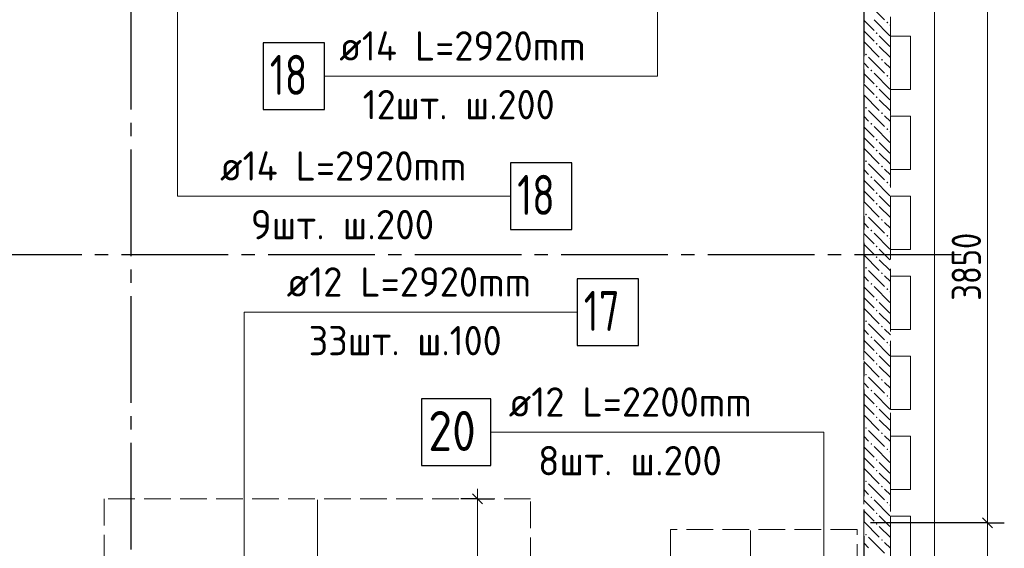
# Model space of a CAD drawing. Header units: millimetres. Extents: x 0 to 43617, y 0 to 59400.
# Tile 34 of 41: x 15489 to 22879, y 36830 to 40794. Entities that reach past the tile are written whole.
import ezdxf

# ---------------------------------------------------------------- set-up
doc = ezdxf.new("R2010")
doc.units = ezdxf.units.MM
doc.linetypes.add('______2', pattern=[270, 200, -70])
doc.linetypes.add('______5', pattern=[1100, 800, -100, 100, -100])
for name, color, linetype, lineweight in [('Standard', 7, 'Continuous', 25), ('ДОП Верх по Х', 7, 'Continuous', 25), ('Оси', 40, '______5', 18), ('Позиционная метка номер позиции', 7, 'Continuous', 13), ('Примечания', 7, 'Continuous', 25)]:
    doc.layers.add(name, color=color, linetype=linetype, lineweight=lineweight)
doc.layers.add('ЖБ Перекрытие верхний уровень', color=7, linetype='Continuous', lineweight=25, true_color=0xe0e0ff)
doc.layers.add('ЖБ Стена верхний уровень', color=7, linetype='Continuous', lineweight=25, true_color=0x006e00)
doc.styles.add('GOST 2.304-81', font='txt')
doc.styles.add('ISOCPEUR', font='txt')

msp = doc.modelspace()

# ---------------------------------------------------------------- hatches: boundary and pattern name
at = {"layer": 'ЖБ Стена верхний уровень', "linetype": 'Continuous', "lineweight": 18, "transparency": 33554687}
for points in [[(21994.5, 40773.1), (22001, 40779.6), (22007.5, 40773.1), (22001, 40766.6)], [(21914.5, 40693.1), (21921, 40699.6), (21927.4, 40693.1), (21921, 40686.6)], [(21914.5, 40613.1), (21921, 40619.6), (21927.4, 40613.1), (21921, 40606.6)], [(21834.5, 40533.1), (21840.9, 40539.6), (21847.4, 40533.1), (21840.9, 40526.6)], [(21954.4, 40493.1), (21960.9, 40499.6), (21967.4, 40493.1), (21960.9, 40486.6)], [(21874.5, 40413.1), (21881, 40419.6), (21887.5, 40413.1), (21881, 40406.6)], [(21994.5, 40373.1), (22001, 40379.6), (22007.5, 40373.1), (22001, 40366.6)], [(21914.5, 40293.1), (21921, 40299.6), (21927.4, 40293.1), (21921, 40286.6)], [(21914.5, 40213.1), (21921, 40219.6), (21927.4, 40213.1), (21921, 40206.6)], [(21834.5, 40133.1), (21840.9, 40139.6), (21847.4, 40133.1), (21840.9, 40126.6)], [(21954.4, 40093.1), (21960.9, 40099.6), (21967.4, 40093.1), (21960.9, 40086.6)], [(21874.5, 40013.1), (21881, 40019.6), (21887.5, 40013.1), (21881, 40006.6)], [(21994.5, 39973.1), (22001, 39979.6), (22007.5, 39973.1), (22001, 39966.6)], [(21914.5, 39893.1), (21921, 39899.6), (21927.4, 39893.1), (21921, 39886.6)], [(21914.5, 39813.1), (21921, 39819.6), (21927.4, 39813.1), (21921, 39806.6)], [(21834.5, 39733.1), (21840.9, 39739.6), (21847.4, 39733.1), (21840.9, 39726.6)], [(21954.4, 39693.1), (21960.9, 39699.6), (21967.4, 39693.1), (21960.9, 39686.6)], [(21874.5, 39613.1), (21881, 39619.6), (21887.5, 39613.1), (21881, 39606.6)], [(21994.5, 39573.1), (22001, 39579.6), (22007.5, 39573.1), (22001, 39566.6)], [(21914.5, 39493.1), (21921, 39499.6), (21927.4, 39493.1), (21921, 39486.6)], [(21914.5, 39413.1), (21921, 39419.6), (21927.4, 39413.1), (21921, 39406.6)], [(21834.5, 39333.1), (21840.9, 39339.6), (21847.4, 39333.1), (21840.9, 39326.6)], [(21954.4, 39293.1), (21960.9, 39299.6), (21967.4, 39293.1), (21960.9, 39286.6)], [(21874.5, 39213.1), (21881, 39219.6), (21887.5, 39213.1), (21881, 39206.6)], [(21994.5, 39173.1), (22001, 39179.6), (22007.5, 39173.1), (22001, 39166.6)], [(21914.5, 39093.1), (21921, 39099.6), (21927.4, 39093.1), (21921, 39086.6)], [(21914.5, 39013.1), (21921, 39019.6), (21927.4, 39013.1), (21921, 39006.6)], [(21834.5, 38933.1), (21840.9, 38939.6), (21847.4, 38933.1), (21840.9, 38926.6)], [(21954.4, 38893.1), (21960.9, 38899.6), (21967.4, 38893.1), (21960.9, 38886.6)], [(21874.5, 38813.1), (21881, 38819.6), (21887.5, 38813.1), (21881, 38806.6)], [(21994.5, 38773.1), (22001, 38779.6), (22007.5, 38773.1), (22001, 38766.6)], [(21914.5, 38693.1), (21921, 38699.6), (21927.4, 38693.1), (21921, 38686.6)], [(21914.5, 38613.1), (21921, 38619.6), (21927.4, 38613.1), (21921, 38606.6)], [(21834.5, 38533.1), (21840.9, 38539.6), (21847.4, 38533.1), (21840.9, 38526.6)], [(21954.4, 38493.1), (21960.9, 38499.6), (21967.4, 38493.1), (21960.9, 38486.6)], [(21874.5, 38413.1), (21881, 38419.6), (21887.5, 38413.1), (21881, 38406.6)], [(21994.5, 38373.1), (22001, 38379.6), (22007.5, 38373.1), (22001, 38366.6)], [(21914.5, 38293.1), (21921, 38299.6), (21927.4, 38293.1), (21921, 38286.6)], [(21914.5, 38213.1), (21921, 38219.6), (21927.4, 38213.1), (21921, 38206.6)], [(21834.5, 38133.1), (21840.9, 38139.6), (21847.4, 38133.1), (21840.9, 38126.6)], [(21954.4, 38093.1), (21960.9, 38099.6), (21967.4, 38093.1), (21960.9, 38086.6)], [(21874.5, 38013.1), (21881, 38019.6), (21887.5, 38013.1), (21881, 38006.6)], [(21994.5, 37973.1), (22001, 37979.6), (22007.5, 37973.1), (22001, 37966.6)], [(21914.5, 37893.1), (21921, 37899.6), (21927.4, 37893.1), (21921, 37886.6)], [(21914.5, 37813.1), (21921, 37819.6), (21927.4, 37813.1), (21921, 37806.6)], [(21834.5, 37733.1), (21840.9, 37739.6), (21847.4, 37733.1), (21840.9, 37726.6)], [(21954.4, 37693.1), (21960.9, 37699.6), (21967.4, 37693.1), (21960.9, 37686.6)], [(21874.5, 37613.1), (21881, 37619.6), (21887.5, 37613.1), (21881, 37606.6)], [(21994.5, 37573.1), (22001, 37579.6), (22007.5, 37573.1), (22001, 37566.6)], [(21914.5, 37493.1), (21921, 37499.6), (21927.4, 37493.1), (21921, 37486.6)], [(21914.5, 37413.1), (21921, 37419.6), (21927.4, 37413.1), (21921, 37406.6)], [(21834.5, 37333.1), (21840.9, 37339.6), (21847.4, 37333.1), (21840.9, 37326.6)], [(21954.4, 37293.1), (21960.9, 37299.6), (21967.4, 37293.1), (21960.9, 37286.6)], [(21874.5, 37213.1), (21881, 37219.6), (21887.5, 37213.1), (21881, 37206.6)], [(21994.5, 37173.1), (22001, 37179.6), (22007.5, 37173.1), (22001, 37166.6)], [(21914.5, 37093.1), (21921, 37099.6), (21927.4, 37093.1), (21921, 37086.6)], [(21914.5, 37013.1), (21921, 37019.6), (21927.4, 37013.1), (21921, 37006.6)], [(21834.5, 36933.1), (21840.9, 36939.6), (21847.4, 36933.1), (21840.9, 36926.6)], [(21954.4, 36893.1), (21960.9, 36899.6), (21967.4, 36893.1), (21960.9, 36886.6)]]:
    msp.add_hatch(color=7, dxfattribs=at).paths.add_polyline_path(points, flags=16)

# ---------------------------------------------------------------- linework, layer by layer
at = {"layer": 'Standard', "color": 7, "linetype": 'Continuous', "lineweight": 13, "transparency": 33554687}
for p, q in [((22754, 37020), (22754, 40870)), ((18924, 37200), (18924, 37275)), ((18924, 35730), (18924, 37200)), ((22754, 35730), (22754, 37020))]:
    msp.add_line(p, q, dxfattribs=at)
at = {"layer": 'Standard', "color": 251, "linetype": 'Continuous', "lineweight": -3, "true_color": 0x656565, "transparency": 33554687}
for p, q in [((18924, 37200), (18799, 37200)), ((18924, 37200), (19049, 37200)), ((18924, 37200), (18924, 37200)), ((22754, 37020), (22629, 37020)), ((22754, 37020), (22879, 37020))]:
    msp.add_line(p, q, dxfattribs=at)
at = {"layer": 'Standard', "color": 7, "linetype": 'Continuous', "lineweight": 25, "transparency": 33554687}
for p, q in [((18961.5, 37162.5), (18886.5, 37237.5)), ((22791.5, 36982.5), (22716.5, 37057.5))]:
    msp.add_line(p, q, dxfattribs=at)
at = {"layer": 'Standard', "color": 251, "linetype": 'Continuous', "lineweight": -3, "true_color": 0x656565, "transparency": 33554687}
msp.add_lwpolyline([(22754, 37020), (22737, 37020), (22737, 37020), (22737, 37020), (22737, 37020), (22737, 37020), (22737, 37020), (21874, 37020)], dxfattribs=at)
at = {"layer": 'ДОП Верх по Х', "color": 7, "linetype": 'Continuous', "lineweight": 13, "transparency": 33554687}
for p, q in [((17867.5, 40370), (19975.5, 40370)), ((16972.5, 39470), (19080.5, 39470)), ((17472.4, 38600), (19558.5, 38600)), ((19139.5, 37700), (21225.5, 37700))]:
    msp.add_line(p, q, dxfattribs=at)
at = {"layer": 'ДОП Верх по Х', "color": 7, "linetype": 'Continuous', "lineweight": 18, "transparency": 33554687}
for p, q in [((17724, 37194), (17724, 34286)), ((20974, 34776), (20974, 36964))]:
    msp.add_line(p, q, dxfattribs=at)
at = {"layer": 'ДОП Верх по Х', "color": 7, "linetype": 'Continuous', "lineweight": 25, "transparency": 33554687}
for points in [[(17315.5, 40120), (17775.5, 40120), (17775.5, 40620), (17315.5, 40620), (17315.5, 40120)], [(19172.5, 39220), (19632.5, 39220), (19632.5, 39720), (19172.5, 39720), (19172.5, 39220)], [(19672.4, 38350), (20132.5, 38350), (20132.5, 38850), (19672.4, 38850), (19672.4, 38350)], [(18505.5, 37450), (19025.5, 37450), (19025.5, 37950), (18505.5, 37950), (18505.5, 37450)]]:
    msp.add_lwpolyline(points, dxfattribs=at)
at = {"layer": 'ЖБ Перекрытие верхний уровень', "color": 7, "linetype": 'Continuous', "lineweight": 18, "transparency": 33554687}
for p, q in [((22354, 32653), (22354, 41910)), ((22024, 40270), (22024, 40670)), ((22024, 40670), (22174, 40670)), ((22174, 40670), (22174, 40270)), ((22174, 40270), (22024, 40270)), ((22024, 40070), (22174, 40070)), ((22024, 39670), (22024, 40070)), ((22174, 40070), (22174, 39670)), ((22174, 39670), (22024, 39670)), ((22024, 39070), (22024, 39470)), ((22024, 39470), (22174, 39470)), ((22174, 39470), (22174, 39070)), ((22174, 39070), (22024, 39070)), ((22024, 38470), (22024, 38870)), ((22024, 38870), (22174, 38870)), ((22174, 38870), (22174, 38470)), ((22174, 38470), (22024, 38470)), ((22024, 38270), (22174, 38270)), ((22024, 37870), (22024, 38270)), ((22174, 38270), (22174, 37870)), ((22174, 37870), (22024, 37870)), ((22024, 37670), (22174, 37670)), ((22024, 37270), (22024, 37670)), ((22174, 37670), (22174, 37270)), ((22174, 37270), (22024, 37270)), ((22024, 37070), (22174, 37070)), ((22024, 36670), (22024, 37070)), ((22174, 37070), (22174, 36670))]:
    msp.add_line(p, q, dxfattribs=at)
at = {"layer": 'ЖБ Стена верхний уровень', "color": 251, "linetype": '______2', "lineweight": 13, "true_color": 0x656565, "transparency": 33554687}
for p, q in [((21824, 42220), (21824, 35830)), ((22024, 32516.4), (22024, 42220))]:
    msp.add_line(p, q, dxfattribs=at)
at = {"layer": 'ЖБ Стена верхний уровень', "color": 9, "linetype": 'Continuous', "lineweight": 18, "true_color": 0xc7c7c7, "transparency": 33554687}
for p, q in [((21860.9, 40913.1), (21981, 40793.1)), ((21824, 40790.1), (21901, 40713.1)), ((21901, 40793.1), (22021, 40673.1)), ((22024, 40750.1), (22021, 40753.1)), ((21824, 40710.1), (21901, 40633.1)), ((21981, 40633.1), (21940.9, 40673.1)), ((21824, 40630.1), (21940.9, 40513.1)), ((21940.9, 40593.1), (22024, 40510.1)), ((22021, 40593.1), (21981, 40633.1)), ((21860.9, 40513.1), (21981, 40393.1)), ((21860.9, 40433.1), (21824, 40470.1)), ((21981, 40473.1), (22024, 40430.1)), ((21824, 40390.1), (21901, 40313.1)), ((21901, 40393.1), (22021, 40273.1)), ((22024, 40350.1), (22021, 40353.1)), ((21824, 40310.1), (21901, 40233.1)), ((21824, 40230.1), (21940.9, 40113.1)), ((21981, 40233.1), (21940.9, 40273.1)), ((22021, 40193.1), (21981, 40233.1)), ((21940.9, 40193.1), (22024, 40110.1)), ((21860.9, 40033.1), (21824, 40070.1)), ((21860.9, 40113.1), (21981, 39993.1)), ((21981, 40073.1), (22024, 40030.1)), ((21824, 39990.1), (21901, 39913.1)), ((21901, 39993.1), (22021, 39873.1)), ((21824, 39910.1), (21901, 39833.1)), ((22024, 39950.1), (22021, 39953.1)), ((21981, 39833.1), (21940.9, 39873.1)), ((22021, 39793.1), (21981, 39833.1)), ((21824, 39830.1), (21940.9, 39713.1)), ((21940.9, 39793.1), (22024, 39710.1)), ((21860.9, 39713.1), (21981, 39593.1)), ((21860.9, 39633.1), (21824, 39670.1)), ((21981, 39673.1), (22024, 39630.1)), ((21824, 39590.1), (21901, 39513.1)), ((21901, 39593.1), (22021, 39473.1)), ((22024, 39550.1), (22021, 39553.1)), ((21824, 39510.1), (21901, 39433.1)), ((21981, 39433.1), (21940.9, 39473.1)), ((21824, 39430.1), (21940.9, 39313.1)), ((21940.9, 39393.1), (22024, 39310.1)), ((22021, 39393.1), (21981, 39433.1)), ((21860.9, 39233.1), (21824, 39270.1)), ((21860.9, 39313.1), (21981, 39193.1)), ((21981, 39273.1), (22024, 39230.1)), ((21824, 39190.1), (21901, 39113.1)), ((21901, 39193.1), (22021, 39073.1)), ((21824, 39110.1), (21901, 39033.1)), ((22024, 39150.1), (22021, 39153.1)), ((21824, 39030.1), (21940.9, 38913.1)), ((21981, 39033.1), (21940.9, 39073.1)), ((22021, 38993.1), (21981, 39033.1)), ((21940.9, 38993.1), (22024, 38910.1)), ((21860.9, 38913.1), (21981, 38793.1)), ((21981, 38873.1), (22024, 38830.1)), ((21860.9, 38833.1), (21824, 38870.1)), ((21824, 38790.1), (21901, 38713.1)), ((21901, 38793.1), (22021, 38673.1)), ((22024, 38750.1), (22021, 38753.1)), ((21824, 38710.1), (21901, 38633.1)), ((21981, 38633.1), (21940.9, 38673.1)), ((21824, 38630.1), (21940.9, 38513.1)), ((21940.9, 38593.1), (22024, 38510.1)), ((22021, 38593.1), (21981, 38633.1)), ((21860.9, 38513.1), (21981, 38393.1)), ((21860.9, 38433.1), (21824, 38470.1)), ((21981, 38473.1), (22024, 38430.1)), ((21824, 38390.1), (21901, 38313.1)), ((21901, 38393.1), (22021, 38273.1)), ((21824, 38310.1), (21901, 38233.1)), ((22024, 38350.1), (22021, 38353.1)), ((21824, 38230.1), (21940.9, 38113.1)), ((21981, 38233.1), (21940.9, 38273.1)), ((22021, 38193.1), (21981, 38233.1)), ((21940.9, 38193.1), (22024, 38110.1)), ((21860.9, 38033.1), (21824, 38070.1)), ((21860.9, 38113.1), (21981, 37993.1)), ((21981, 38073.1), (22024, 38030.1)), ((21824, 37990.1), (21901, 37913.1)), ((21901, 37993.1), (22021, 37873.1)), ((22024, 37950.1), (22021, 37953.1)), ((21824, 37910.1), (21901, 37833.1)), ((21981, 37833.1), (21940.9, 37873.1)), ((21824, 37830.1), (21940.9, 37713.1)), ((21940.9, 37793.1), (22024, 37710.1)), ((22021, 37793.1), (21981, 37833.1)), ((21860.9, 37713.1), (21981, 37593.1)), ((21860.9, 37633.1), (21824, 37670.1)), ((21981, 37673.1), (22024, 37630.1)), ((21824, 37590.1), (21901, 37513.1)), ((21901, 37593.1), (22021, 37473.1)), ((22024, 37550.1), (22021, 37553.1)), ((21824, 37510.1), (21901, 37433.1)), ((21981, 37433.1), (21940.9, 37473.1)), ((21824, 37430.1), (21940.9, 37313.1)), ((22021, 37393.1), (21981, 37433.1)), ((21940.9, 37393.1), (22024, 37310.1)), ((21860.9, 37233.1), (21824, 37270.1)), ((21860.9, 37313.1), (21981, 37193.1)), ((21981, 37273.1), (22024, 37230.1)), ((21824, 37190.1), (21901, 37113.1)), ((21901, 37193.1), (22021, 37073.1)), ((21824, 37110.1), (21901, 37033.1)), ((22024, 37150.1), (22021, 37153.1)), ((21824, 37030.1), (21940.9, 36913.1)), ((21981, 37033.1), (21940.9, 37073.1)), ((22021, 36993.1), (21981, 37033.1)), ((21940.9, 36993.1), (22024, 36910.1)), ((21860.9, 36913.1), (21981, 36793.1)), ((21860.9, 36833.1), (21824, 36870.1)), ((21981, 36873.1), (22024, 36830.1))]:
    msp.add_line(p, q, dxfattribs=at)
at = {"layer": 'Оси', "color": 8, "linetype": '______5', "lineweight": -3, "transparency": 33554687}
for p, q in [((21824, 57820), (21824, 7100)), ((16324, 57420), (16324, 7100)), ((22554, 39030), (3600, 39030))]:
    msp.add_line(p, q, dxfattribs=at)
at = {"layer": 'Позиционная метка номер позиции', "color": 7, "linetype": 'Continuous', "lineweight": 13, "transparency": 33554687}
for points in [[(17224, 41868.2), (16672.5, 41316.7), (16672.5, 39470), (19172.5, 39470)], [(19724, 41868.2), (20275.5, 41316.7), (20275.5, 40370), (17775.5, 40370)], [(17724, 36191.8), (17172.4, 36743.3), (17172.4, 38600), (19672.4, 38600)], [(20974, 36191.8), (21525.5, 36743.3), (21525.5, 37700), (19025.5, 37700)]]:
    msp.add_lwpolyline(points, dxfattribs=at)
at = {"layer": 'Примечания', "color": 7, "linetype": '______2', "lineweight": 18, "transparency": 33554687}
for p, q in [((19324, 37200), (16124, 37200)), ((16124, 37200), (16124, 34280)), ((19324, 34280), (19324, 37200)), ((21774, 36970), (20374, 36970)), ((20374, 36970), (20374, 34770)), ((21774, 34770), (21774, 36970))]:
    msp.add_line(p, q, dxfattribs=at)

# ---------------------------------------------------------------- texts
at = {"layer": 'Standard', "color": 7, "linetype": 'Continuous', "lineweight": 25, "transparency": 33554687, "char_height": 220, "attachment_point": 7, "rotation": 90, "style": 'GOST 2.304-81'}
for s, insert, width in [('3850', (22704, 38687), 641.47), ('1470', (18874, 36214.8), 625.735)]:
    msp.add_mtext(s, dxfattribs=dict(at, insert=insert, width=width))
at = {"layer": 'ДОП Верх по Х', "color": 7, "linetype": 'Continuous', "lineweight": 13, "transparency": 33554687, "attachment_point": 7, "style": 'ISOCPEUR'}
for s, insert, char_height, width in [('\\W0.96;ø14 L=2920mm ', (17887.5, 40487.3), 220, 2172.611), ('\\W0.75;18', (17365.5, 40230), 300, 472.281), ('\\W0.95;12шт. ш.200 ', (18063.5, 40047.3), 220, 1819.9), ('\\W0.96;ø14 L=2920mm ', (16992.5, 39587.3), 220, 2172.611), ('\\W0.75;18', (19222.5, 39330), 300, 472.281), ('\\W0.97;9шт. ш.200 ', (17223.5, 39147.3), 220, 1712.337), ('\\W0.96;ø12 L=2920mm ', (17492.4, 38717.3), 220, 2150.523), ('\\W0.75;17', (19722.5, 38460), 300, 472.272), ('\\W0.95;33шт. ш.100 ', (17657.5, 38277.3), 220, 1819.893), ('\\W0.96;ø12 L=2200mm ', (19159.5, 37817.3), 220, 2150.523), ('\\W0.87;20', (18555.5, 37560), 300, 550.811), ('\\W0.97;8шт. ш.200 ', (19379.5, 37377.3), 220, 1712.331)]:
    msp.add_mtext(s, dxfattribs=dict(at, insert=insert, char_height=char_height, width=width))

doc.saveas('drawing.dxf')
